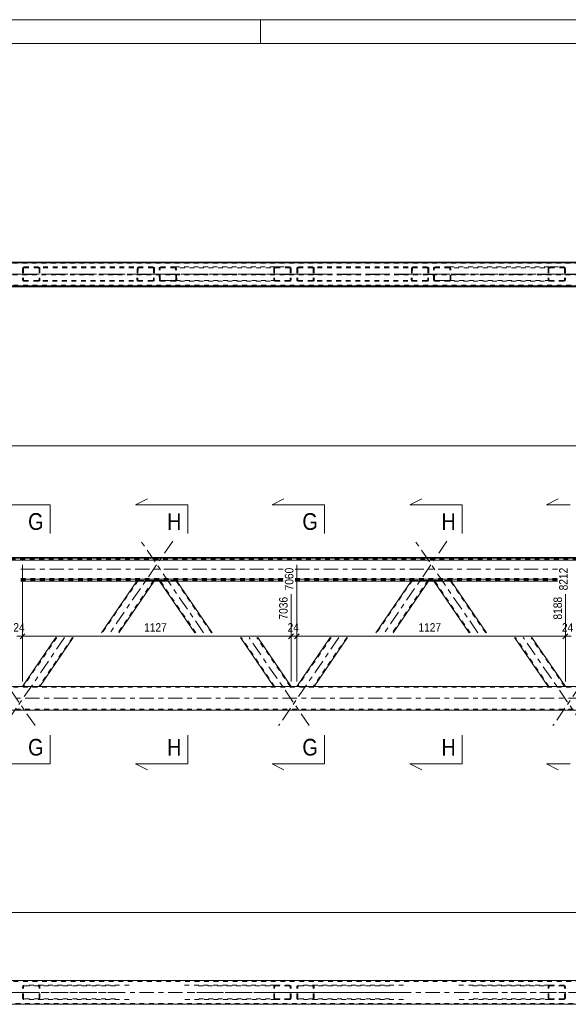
# Model space of a CAD drawing. Header units: millimetres. Extents: x 0 to 914, y 0 to 420.
# Tile 8 of 11: x 443 to 559, y 213 to 420. Entities that reach past the tile are written whole.
import ezdxf

# ---------------------------------------------------------------- set-up
doc = ezdxf.new("R2010")
doc.units = ezdxf.units.MM
for name, pattern in [('XKITLINE00', [0]), ('XKITLINE01', [4, 1, -1, 1, -1]), ('XKITLINE03', [6, 3, -1, 1, -1])]:
    doc.linetypes.add(name, pattern=pattern)
for name, color, linetype, lineweight in [('Arkusz rysunku', 3, 'Continuous', 0), ('Element', 2, 'Continuous', 0), ('Przekrój', 7, 'Continuous', 0), ('Wymiar', 4, 'Continuous', 0)]:
    doc.layers.add(name, color=color, linetype=linetype, lineweight=lineweight)
doc.styles.add('ARIAL', font='ARIAL.TTF')

msp = doc.modelspace()

# ---------------------------------------------------------------- linework, layer by layer
at = {"layer": 'Arkusz rysunku', "linetype": 'XKITLINE00', "lineweight": 0}
for p, q in [((914, 420), (0, 420)), ((494, 415), (494, 420)), ((909, 415), (5, 415))]:
    msp.add_line(p, q, dxfattribs=at)
at = {"layer": 'Element', "linetype": 'XKITLINE01', "lineweight": 0}
for p, q in [((176.02, 369.09), (623.17, 369.09)), ((176.02, 368.89), (623.17, 368.89)), ((444.07, 367.79), (444.09, 367.91)), ((444.09, 367.91), (444.17, 368.01)), ((444.17, 368.01), (444.29, 368.07)), ((444.29, 368.07), (444.43, 368.09)), ((444.36, 367.93), (444.3, 367.9)), ((444.43, 367.94), (444.36, 367.93)), ((471.4, 368.09), (444.43, 368.09)), ((471.4, 367.94), (444.43, 367.94)), ((447.34, 368.09), (447.48, 368.07)), ((447.41, 367.93), (447.34, 367.94)), ((447.47, 367.9), (447.41, 367.93)), ((447.48, 368.07), (447.59, 368.01)), ((447.59, 368.01), (447.67, 367.91)), ((447.67, 367.91), (447.7, 367.79)), ((468.16, 367.91), (468.13, 367.79)), ((468.24, 368.01), (468.16, 367.91)), ((468.36, 368.07), (468.24, 368.01)), ((468.5, 368.09), (468.36, 368.07)), ((468.36, 367.9), (468.42, 367.93)), ((468.42, 367.93), (468.49, 367.94)), ((471.54, 368.07), (471.4, 368.09)), ((471.4, 367.94), (471.47, 367.93)), ((471.47, 367.93), (471.53, 367.9)), ((471.66, 368.01), (471.54, 368.07)), ((471.74, 367.91), (471.66, 368.01)), ((471.76, 367.79), (471.74, 367.91)), ((472.75, 367.91), (472.73, 367.79)), ((472.83, 368.01), (472.75, 367.91)), ((472.95, 368.07), (472.83, 368.01)), ((473.08, 368.09), (472.95, 368.07)), ((472.96, 367.9), (473.02, 367.93)), ((473.02, 367.93), (473.09, 367.94)), ((473.08, 368.09), (475.99, 368.09)), ((473.09, 367.94), (497.15, 367.94)), ((473.09, 367.94), (476, 367.94)), ((475.99, 368.09), (500.06, 368.09)), ((476.13, 368.07), (475.99, 368.09)), ((476, 367.94), (476.07, 367.93)), ((476.07, 367.93), (476.12, 367.9)), ((476.25, 368.01), (476.13, 368.07)), ((476.33, 367.91), (476.25, 368.01)), ((476.36, 367.79), (476.33, 367.91)), ((496.79, 367.79), (496.82, 367.91)), ((496.82, 367.91), (496.89, 368.01)), ((496.89, 368.01), (497.01, 368.07)), ((497.01, 368.07), (497.15, 368.09)), ((497.08, 367.93), (497.02, 367.9)), ((497.15, 367.94), (497.08, 367.93)), ((497.15, 368.09), (500.06, 368.09)), ((497.15, 367.94), (500.06, 367.94)), ((500.06, 368.09), (500.2, 368.07)), ((500.13, 367.93), (500.06, 367.94)), ((500.19, 367.9), (500.13, 367.93)), ((500.2, 368.07), (500.32, 368.01)), ((500.32, 368.01), (500.4, 367.91)), ((500.4, 367.91), (500.42, 367.79)), ((501.63, 367.79), (501.66, 367.91)), ((501.66, 367.91), (501.74, 368.01)), ((501.74, 368.01), (501.86, 368.07)), ((501.86, 368.07), (501.99, 368.09)), ((501.92, 367.93), (501.87, 367.9)), ((501.99, 367.94), (501.92, 367.93)), ((528.97, 368.09), (501.99, 368.09)), ((528.97, 367.94), (501.99, 367.94)), ((504.9, 368.09), (505.04, 368.07)), ((504.97, 367.93), (504.9, 367.94)), ((505.03, 367.9), (504.97, 367.93)), ((505.04, 368.07), (505.16, 368.01)), ((505.16, 368.01), (505.24, 367.91)), ((505.24, 367.91), (505.27, 367.79)), ((525.72, 367.91), (525.69, 367.79)), ((525.8, 368.01), (525.72, 367.91)), ((525.92, 368.07), (525.8, 368.01)), ((526.06, 368.09), (525.92, 368.07)), ((525.93, 367.9), (525.99, 367.93)), ((525.99, 367.93), (526.06, 367.94)), ((529.11, 368.07), (528.97, 368.09)), ((528.97, 367.94), (529.04, 367.93)), ((529.04, 367.93), (529.09, 367.9)), ((529.23, 368.01), (529.11, 368.07)), ((529.3, 367.91), (529.23, 368.01)), ((529.33, 367.79), (529.3, 367.91)), ((530.32, 367.91), (530.29, 367.79)), ((530.39, 368.01), (530.32, 367.91)), ((530.51, 368.07), (530.39, 368.01)), ((530.65, 368.09), (530.51, 368.07)), ((530.53, 367.9), (530.58, 367.93)), ((530.58, 367.93), (530.65, 367.94)), ((530.65, 368.09), (533.56, 368.09)), ((530.65, 367.94), (554.72, 367.94)), ((530.65, 367.94), (533.56, 367.94)), ((533.56, 368.09), (557.63, 368.09)), ((533.7, 368.07), (533.56, 368.09)), ((533.56, 367.94), (533.63, 367.93)), ((533.63, 367.93), (533.69, 367.9)), ((533.82, 368.01), (533.7, 368.07)), ((533.9, 367.91), (533.82, 368.01)), ((533.93, 367.79), (533.9, 367.91)), ((554.35, 367.79), (554.38, 367.91)), ((554.38, 367.91), (554.46, 368.01)), ((554.46, 368.01), (554.58, 368.07)), ((554.58, 368.07), (554.72, 368.09)), ((554.65, 367.93), (554.59, 367.9)), ((554.72, 367.94), (554.65, 367.93)), ((554.72, 368.09), (557.63, 368.09)), ((554.72, 367.94), (557.63, 367.94)), ((557.63, 368.09), (557.76, 368.07)), ((557.7, 367.93), (557.63, 367.94)), ((557.75, 367.9), (557.7, 367.93)), ((557.76, 368.07), (557.88, 368.01)), ((557.88, 368.01), (557.96, 367.91)), ((557.96, 367.91), (557.99, 367.79)), ((234.04, 366.6), (664.28, 366.6)), ((234.04, 366.44), (664.28, 366.44)), ((444.07, 367.79), (444.07, 365.39)), ((444.26, 367.85), (444.25, 367.79)), ((444.25, 367.79), (444.25, 365.39)), ((444.3, 367.9), (444.26, 367.85)), ((447.5, 367.85), (447.47, 367.9)), ((447.52, 367.79), (447.5, 367.85)), ((447.52, 367.79), (447.52, 365.39)), ((447.7, 367.79), (447.7, 365.39)), ((468.13, 367.79), (468.07, 365.39)), ((468.31, 367.79), (468.26, 365.39)), ((468.31, 367.79), (468.32, 367.85)), ((468.32, 367.85), (468.36, 367.9)), ((471.53, 367.9), (471.57, 367.85)), ((471.58, 367.79), (471.53, 365.39)), ((471.57, 367.85), (471.58, 367.79)), ((471.76, 367.79), (471.71, 365.39)), ((472.78, 365.39), (472.73, 367.79)), ((472.91, 367.79), (472.92, 367.85)), ((472.96, 365.39), (472.91, 367.79)), ((472.92, 367.85), (472.96, 367.9)), ((476.12, 367.9), (476.17, 367.85)), ((476.17, 367.85), (476.18, 367.79)), ((476.23, 365.39), (476.18, 367.79)), ((476.41, 365.39), (476.36, 367.79)), ((496.79, 367.79), (496.79, 365.39)), ((496.98, 367.85), (496.97, 367.79)), ((496.97, 367.79), (496.97, 365.39)), ((497.02, 367.9), (496.98, 367.85)), ((500.23, 367.85), (500.19, 367.9)), ((500.24, 367.79), (500.23, 367.85)), ((500.24, 367.79), (500.24, 365.39)), ((500.42, 367.79), (500.42, 365.39)), ((501.63, 367.79), (501.63, 365.39)), ((501.83, 367.85), (501.81, 367.79)), ((501.81, 367.79), (501.81, 365.39)), ((501.87, 367.9), (501.83, 367.85)), ((505.07, 367.85), (505.03, 367.9)), ((505.08, 367.79), (505.07, 367.85)), ((505.08, 367.79), (505.08, 365.39)), ((505.27, 367.79), (505.27, 365.39)), ((525.69, 367.79), (525.64, 365.39)), ((525.87, 367.79), (525.82, 365.39)), ((525.87, 367.79), (525.89, 367.85)), ((525.89, 367.85), (525.93, 367.9)), ((529.09, 367.9), (529.13, 367.85)), ((529.15, 367.79), (529.09, 365.39)), ((529.13, 367.85), (529.15, 367.79)), ((529.33, 367.79), (529.28, 365.39)), ((530.34, 365.39), (530.29, 367.79)), ((530.47, 367.79), (530.49, 367.85)), ((530.53, 365.39), (530.47, 367.79)), ((530.49, 367.85), (530.53, 367.9)), ((533.69, 367.9), (533.73, 367.85)), ((533.73, 367.85), (533.75, 367.79)), ((533.8, 365.39), (533.75, 367.79)), ((533.98, 365.39), (533.93, 367.79)), ((554.35, 367.79), (554.35, 365.39)), ((554.55, 367.85), (554.54, 367.79)), ((554.54, 367.79), (554.54, 365.39)), ((554.59, 367.9), (554.55, 367.85)), ((557.79, 367.85), (557.75, 367.9)), ((557.81, 367.79), (557.79, 367.85)), ((557.81, 367.79), (557.81, 365.39)), ((557.99, 367.79), (557.99, 365.39)), ((115.58, 364.1), (664.28, 364.1)), ((115.58, 364.08), (664.28, 364.08)), ((115.58, 363.96), (664.28, 363.96)), ((623.17, 364.29), (148.62, 364.29)), ((623.17, 364.09), (148.62, 364.09)), ((444.09, 365.28), (444.07, 365.39)), ((444.17, 365.18), (444.09, 365.28)), ((444.29, 365.12), (444.17, 365.18)), ((444.25, 365.39), (444.26, 365.34)), ((444.26, 365.34), (444.3, 365.29)), ((444.43, 365.09), (444.29, 365.12)), ((444.3, 365.29), (444.36, 365.26)), ((444.36, 365.26), (444.43, 365.24)), ((471.34, 365.24), (444.43, 365.24)), ((471.34, 365.09), (444.43, 365.09)), ((447.34, 365.24), (447.41, 365.26)), ((447.48, 365.12), (447.34, 365.09)), ((447.41, 365.26), (447.47, 365.29)), ((447.47, 365.29), (447.5, 365.34)), ((447.59, 365.18), (447.48, 365.12)), ((447.5, 365.34), (447.52, 365.39)), ((447.67, 365.28), (447.59, 365.18)), ((447.7, 365.39), (447.67, 365.28)), ((468.07, 365.39), (468.1, 365.28)), ((468.1, 365.28), (468.18, 365.18)), ((468.18, 365.18), (468.29, 365.12)), ((468.27, 365.34), (468.26, 365.39)), ((468.31, 365.29), (468.27, 365.34)), ((468.29, 365.12), (468.43, 365.09)), ((468.37, 365.26), (468.31, 365.29)), ((468.43, 365.24), (468.37, 365.26)), ((471.41, 365.26), (471.34, 365.24)), ((471.34, 365.09), (471.48, 365.12)), ((471.47, 365.29), (471.41, 365.26)), ((471.51, 365.34), (471.47, 365.29)), ((471.48, 365.12), (471.6, 365.18)), ((471.53, 365.39), (471.51, 365.34)), ((471.6, 365.18), (471.68, 365.28)), ((471.68, 365.28), (471.71, 365.39)), ((472.78, 365.39), (472.81, 365.28)), ((472.81, 365.28), (472.89, 365.18)), ((472.89, 365.18), (473.01, 365.12)), ((472.98, 365.34), (472.96, 365.39)), ((473.02, 365.29), (472.98, 365.34)), ((473.01, 365.12), (473.15, 365.09)), ((473.08, 365.26), (473.02, 365.29)), ((473.15, 365.24), (473.08, 365.26)), ((497.15, 365.24), (473.15, 365.24)), ((473.15, 365.24), (476.05, 365.24)), ((476.06, 365.09), (473.15, 365.09)), ((476.12, 365.26), (476.05, 365.24)), ((476.06, 365.09), (476.2, 365.12)), ((500.06, 365.09), (476.06, 365.09)), ((476.18, 365.29), (476.12, 365.26)), ((476.22, 365.34), (476.18, 365.29)), ((476.2, 365.12), (476.31, 365.18)), ((476.23, 365.39), (476.22, 365.34)), ((476.31, 365.18), (476.39, 365.28)), ((476.39, 365.28), (476.41, 365.39)), ((496.82, 365.28), (496.79, 365.39)), ((496.89, 365.18), (496.82, 365.28)), ((497.01, 365.12), (496.89, 365.18)), ((496.97, 365.39), (496.98, 365.34)), ((496.98, 365.34), (497.02, 365.29)), ((497.15, 365.09), (497.01, 365.12)), ((497.02, 365.29), (497.08, 365.26)), ((497.08, 365.26), (497.15, 365.24)), ((500.06, 365.24), (497.15, 365.24)), ((497.15, 365.09), (500.06, 365.09)), ((500.06, 365.24), (500.13, 365.26)), ((500.2, 365.12), (500.06, 365.09)), ((500.13, 365.26), (500.19, 365.29)), ((500.19, 365.29), (500.23, 365.34)), ((500.32, 365.18), (500.2, 365.12)), ((500.23, 365.34), (500.24, 365.39)), ((500.4, 365.28), (500.32, 365.18)), ((500.42, 365.39), (500.4, 365.28)), ((501.66, 365.28), (501.63, 365.39)), ((501.74, 365.18), (501.66, 365.28)), ((501.86, 365.12), (501.74, 365.18)), ((501.81, 365.39), (501.83, 365.34)), ((501.83, 365.34), (501.87, 365.29)), ((501.99, 365.09), (501.86, 365.12)), ((501.87, 365.29), (501.92, 365.26)), ((501.92, 365.26), (501.99, 365.24)), ((528.91, 365.24), (501.99, 365.24)), ((528.91, 365.09), (501.99, 365.09)), ((504.9, 365.24), (504.97, 365.26)), ((505.04, 365.12), (504.9, 365.09)), ((504.97, 365.26), (505.03, 365.29)), ((505.03, 365.29), (505.07, 365.34)), ((505.16, 365.18), (505.04, 365.12)), ((505.07, 365.34), (505.08, 365.39)), ((505.24, 365.28), (505.16, 365.18)), ((505.27, 365.39), (505.24, 365.28)), ((525.64, 365.39), (525.67, 365.28)), ((525.67, 365.28), (525.74, 365.18)), ((525.74, 365.18), (525.86, 365.12)), ((525.83, 365.34), (525.82, 365.39)), ((525.87, 365.29), (525.83, 365.34)), ((525.86, 365.12), (526, 365.09)), ((525.93, 365.26), (525.87, 365.29)), ((526, 365.24), (525.93, 365.26)), ((528.98, 365.26), (528.91, 365.24)), ((528.91, 365.09), (529.05, 365.12)), ((529.04, 365.29), (528.98, 365.26)), ((529.08, 365.34), (529.04, 365.29)), ((529.05, 365.12), (529.16, 365.18)), ((529.09, 365.39), (529.08, 365.34)), ((529.16, 365.18), (529.25, 365.28)), ((529.25, 365.28), (529.28, 365.39)), ((530.34, 365.39), (530.37, 365.28)), ((530.37, 365.28), (530.46, 365.18)), ((530.46, 365.18), (530.57, 365.12)), ((530.54, 365.34), (530.53, 365.39)), ((530.58, 365.29), (530.54, 365.34)), ((530.57, 365.12), (530.71, 365.09)), ((530.64, 365.26), (530.58, 365.29)), ((530.71, 365.24), (530.64, 365.26)), ((554.72, 365.24), (530.71, 365.24)), ((530.71, 365.24), (533.62, 365.24)), ((533.62, 365.09), (530.71, 365.09)), ((533.69, 365.26), (533.62, 365.24)), ((533.62, 365.09), (533.76, 365.12)), ((557.63, 365.09), (533.62, 365.09)), ((533.75, 365.29), (533.69, 365.26)), ((533.79, 365.34), (533.75, 365.29)), ((533.76, 365.12), (533.88, 365.18)), ((533.8, 365.39), (533.79, 365.34)), ((533.88, 365.18), (533.95, 365.28)), ((533.95, 365.28), (533.98, 365.39)), ((554.38, 365.28), (554.35, 365.39)), ((554.46, 365.18), (554.38, 365.28)), ((554.58, 365.12), (554.46, 365.18)), ((554.54, 365.39), (554.55, 365.34)), ((554.55, 365.34), (554.59, 365.29)), ((554.72, 365.09), (554.58, 365.12)), ((554.59, 365.29), (554.65, 365.26)), ((554.65, 365.26), (554.72, 365.24)), ((557.63, 365.24), (554.72, 365.24)), ((554.72, 365.09), (557.63, 365.09)), ((557.63, 365.24), (557.7, 365.26)), ((557.76, 365.12), (557.63, 365.09)), ((557.7, 365.26), (557.75, 365.29)), ((557.75, 365.29), (557.79, 365.34)), ((557.88, 365.18), (557.76, 365.12)), ((557.79, 365.34), (557.81, 365.39)), ((557.96, 365.28), (557.88, 365.18)), ((557.99, 365.39), (557.96, 365.28)), ((115.58, 306.73), (664.28, 306.73)), ((115.58, 306.62), (664.28, 306.62)), ((443.71, 302.73), (498.75, 302.73)), ((443.71, 302.67), (498.75, 302.67)), ((443.71, 302.33), (498.75, 302.33)), ((468.31, 302.29), (460.8, 291.31)), ((471.58, 302.29), (464.07, 291.31)), ((468.07, 302.21), (468.05, 302.17)), ((468.07, 302.21), (468.13, 302.29)), ((468.07, 302.21), (468.1, 302.21)), ((468.1, 302.21), (468.18, 302.2)), ((468.16, 302.29), (468.13, 302.29)), ((468.24, 302.29), (468.16, 302.29)), ((468.18, 302.2), (468.29, 302.2)), ((468.36, 302.3), (468.24, 302.29)), ((468.27, 302.21), (468.26, 302.21)), ((468.31, 302.21), (468.27, 302.21)), ((468.29, 302.2), (468.43, 302.2)), ((468.31, 302.29), (468.32, 302.29)), ((468.37, 302.21), (468.31, 302.21)), ((468.32, 302.29), (468.36, 302.29)), ((468.5, 302.3), (468.36, 302.3)), ((468.36, 302.29), (468.42, 302.29)), ((468.43, 302.21), (468.37, 302.21)), ((468.42, 302.29), (468.49, 302.29)), ((468.43, 302.21), (471.34, 302.21)), ((468.43, 302.2), (471.34, 302.2)), ((468.49, 302.29), (471.4, 302.29)), ((468.5, 302.3), (471.4, 302.3)), ((471.41, 302.21), (471.34, 302.21)), ((471.34, 302.2), (471.48, 302.2)), ((471.54, 302.3), (471.4, 302.3)), ((471.4, 302.29), (471.47, 302.29)), ((471.47, 302.21), (471.41, 302.21)), ((471.47, 302.29), (471.53, 302.29)), ((471.51, 302.21), (471.47, 302.21)), ((471.48, 302.2), (471.6, 302.2)), ((471.53, 302.21), (471.51, 302.21)), ((471.53, 302.29), (471.57, 302.29)), ((471.66, 302.29), (471.54, 302.3)), ((471.57, 302.29), (471.58, 302.29)), ((471.6, 302.2), (471.68, 302.21)), ((471.74, 302.29), (471.66, 302.29)), ((471.71, 302.21), (471.68, 302.17)), ((471.68, 302.21), (471.71, 302.21)), ((471.71, 302.21), (471.76, 302.29)), ((471.76, 302.29), (471.74, 302.29)), ((472.78, 302.21), (472.73, 302.29)), ((472.75, 302.29), (472.73, 302.29)), ((472.83, 302.29), (472.75, 302.29)), ((472.81, 302.17), (472.78, 302.21)), ((472.78, 302.21), (472.81, 302.21)), ((472.81, 302.21), (472.89, 302.2)), ((472.95, 302.3), (472.83, 302.29)), ((472.89, 302.2), (473.01, 302.2)), ((480.42, 291.31), (472.91, 302.29)), ((472.91, 302.29), (472.96, 302.21)), ((472.91, 302.29), (472.92, 302.29)), ((472.92, 302.29), (472.96, 302.29)), ((473.08, 302.3), (472.95, 302.3)), ((472.96, 302.29), (473.02, 302.29)), ((472.98, 302.21), (472.96, 302.21)), ((473.02, 302.21), (472.98, 302.21)), ((473.01, 302.2), (473.15, 302.2)), ((473.02, 302.29), (473.09, 302.29)), ((473.08, 302.21), (473.02, 302.21)), ((473.08, 302.3), (475.99, 302.3)), ((473.15, 302.21), (473.08, 302.21)), ((473.09, 302.29), (476, 302.29)), ((473.15, 302.21), (476.05, 302.21)), ((473.15, 302.2), (476.06, 302.2)), ((476.13, 302.3), (475.99, 302.3)), ((476, 302.29), (476.07, 302.29)), ((476.12, 302.21), (476.05, 302.21)), ((476.06, 302.2), (476.2, 302.2)), ((476.07, 302.29), (476.12, 302.29)), ((476.12, 302.29), (476.17, 302.29)), ((476.18, 302.21), (476.12, 302.21)), ((476.25, 302.29), (476.13, 302.3)), ((476.17, 302.29), (476.18, 302.29)), ((483.69, 291.31), (476.18, 302.29)), ((476.18, 302.29), (476.23, 302.21)), ((476.22, 302.21), (476.18, 302.21)), ((476.2, 302.2), (476.31, 302.2)), ((476.23, 302.21), (476.22, 302.21)), ((476.33, 302.29), (476.25, 302.29)), ((476.31, 302.2), (476.39, 302.21)), ((476.36, 302.29), (476.33, 302.29)), ((476.41, 302.21), (476.36, 302.29)), ((476.39, 302.21), (476.41, 302.21)), ((476.44, 302.17), (476.41, 302.21)), ((501.27, 302.73), (556.32, 302.73)), ((501.27, 302.67), (556.32, 302.67)), ((501.27, 302.33), (556.32, 302.33)), ((525.87, 302.29), (518.36, 291.31)), ((529.15, 302.29), (521.64, 291.31)), ((525.64, 302.21), (525.61, 302.17)), ((525.64, 302.21), (525.69, 302.29)), ((525.64, 302.21), (525.67, 302.21)), ((525.67, 302.21), (525.74, 302.2)), ((525.72, 302.29), (525.69, 302.29)), ((525.8, 302.29), (525.72, 302.29)), ((525.74, 302.2), (525.86, 302.2)), ((525.92, 302.3), (525.8, 302.29)), ((525.83, 302.21), (525.82, 302.21)), ((525.87, 302.21), (525.83, 302.21)), ((525.86, 302.2), (526, 302.2)), ((525.87, 302.29), (525.89, 302.29)), ((525.93, 302.21), (525.87, 302.21)), ((525.89, 302.29), (525.93, 302.29)), ((526.06, 302.3), (525.92, 302.3)), ((525.93, 302.29), (525.99, 302.29)), ((526, 302.21), (525.93, 302.21)), ((525.99, 302.29), (526.06, 302.29)), ((526, 302.21), (528.91, 302.21)), ((526, 302.2), (528.91, 302.2)), ((526.06, 302.3), (528.97, 302.3)), ((526.06, 302.29), (528.97, 302.29)), ((528.98, 302.21), (528.91, 302.21)), ((528.91, 302.2), (529.05, 302.2)), ((529.11, 302.3), (528.97, 302.3)), ((528.97, 302.29), (529.04, 302.29)), ((529.04, 302.21), (528.98, 302.21)), ((529.04, 302.29), (529.09, 302.29)), ((529.08, 302.21), (529.04, 302.21)), ((529.05, 302.2), (529.16, 302.2)), ((529.09, 302.21), (529.08, 302.21)), ((529.09, 302.29), (529.13, 302.29)), ((529.23, 302.29), (529.11, 302.3)), ((529.13, 302.29), (529.15, 302.29)), ((529.16, 302.2), (529.25, 302.21)), ((529.3, 302.29), (529.23, 302.29)), ((529.28, 302.21), (529.25, 302.17)), ((529.25, 302.21), (529.28, 302.21)), ((529.28, 302.21), (529.33, 302.29)), ((529.33, 302.29), (529.3, 302.29)), ((530.34, 302.21), (530.29, 302.29)), ((530.32, 302.29), (530.29, 302.29)), ((530.39, 302.29), (530.32, 302.29)), ((530.37, 302.17), (530.34, 302.21)), ((530.34, 302.21), (530.37, 302.21)), ((530.37, 302.21), (530.46, 302.2)), ((530.51, 302.3), (530.39, 302.29)), ((530.46, 302.2), (530.57, 302.2)), ((537.98, 291.31), (530.47, 302.29)), ((530.47, 302.29), (530.53, 302.21)), ((530.47, 302.29), (530.49, 302.29)), ((530.49, 302.29), (530.53, 302.29)), ((530.65, 302.3), (530.51, 302.3)), ((530.53, 302.29), (530.58, 302.29)), ((530.54, 302.21), (530.53, 302.21)), ((530.58, 302.21), (530.54, 302.21)), ((530.57, 302.2), (530.71, 302.2)), ((530.58, 302.29), (530.65, 302.29)), ((530.64, 302.21), (530.58, 302.21)), ((530.71, 302.21), (530.64, 302.21)), ((530.65, 302.3), (533.56, 302.3)), ((530.65, 302.29), (533.56, 302.29)), ((530.71, 302.21), (533.62, 302.21)), ((530.71, 302.2), (533.62, 302.2)), ((533.7, 302.3), (533.56, 302.3)), ((533.56, 302.29), (533.63, 302.29)), ((533.69, 302.21), (533.62, 302.21)), ((533.62, 302.2), (533.76, 302.2)), ((533.63, 302.29), (533.69, 302.29)), ((533.69, 302.29), (533.73, 302.29)), ((533.75, 302.21), (533.69, 302.21)), ((533.82, 302.29), (533.7, 302.3)), ((533.73, 302.29), (533.75, 302.29)), ((541.26, 291.31), (533.75, 302.29)), ((533.75, 302.29), (533.8, 302.21)), ((533.79, 302.21), (533.75, 302.21)), ((533.76, 302.2), (533.88, 302.2)), ((533.8, 302.21), (533.79, 302.21)), ((533.9, 302.29), (533.82, 302.29)), ((533.88, 302.2), (533.95, 302.21)), ((533.93, 302.29), (533.9, 302.29)), ((533.98, 302.21), (533.93, 302.29)), ((533.95, 302.21), (533.98, 302.21)), ((534.01, 302.17), (533.98, 302.21)), ((451.26, 290.31), (444.25, 280.06)), ((454.53, 290.31), (447.52, 280.06)), ((496.97, 280.06), (489.96, 290.31)), ((500.24, 280.06), (493.23, 290.31)), ((508.83, 290.31), (501.81, 280.06)), ((512.1, 290.31), (505.08, 280.06)), ((554.54, 280.06), (547.52, 290.31)), ((557.81, 280.06), (550.79, 290.31)), ((623.17, 279.86), (148.62, 279.86)), ((447.7, 280.06), (444.07, 280.06)), ((500.42, 280.06), (496.79, 280.06)), ((505.27, 280.06), (501.63, 280.06)), ((557.99, 280.06), (554.35, 280.06)), ((148.62, 275.26), (623.17, 275.26)), ((623.17, 218.11), (148.62, 218.11)), ((444.09, 217.13), (444.07, 217.01)), ((444.17, 217.22), (444.09, 217.13)), ((444.29, 217.29), (444.17, 217.22)), ((444.25, 217.01), (444.26, 217.07)), ((444.26, 217.07), (444.3, 217.12)), ((444.43, 217.31), (444.29, 217.29)), ((444.3, 217.12), (444.36, 217.15)), ((444.36, 217.15), (444.43, 217.16)), ((466.43, 217.31), (444.43, 217.31)), ((463.53, 217.16), (444.43, 217.16)), ((447.48, 217.29), (447.34, 217.31)), ((447.34, 217.16), (447.41, 217.15)), ((447.41, 217.15), (447.47, 217.12)), ((447.47, 217.12), (447.5, 217.07)), ((447.59, 217.22), (447.48, 217.29)), ((447.5, 217.07), (447.52, 217.01)), ((447.67, 217.13), (447.59, 217.22)), ((447.7, 217.01), (447.67, 217.13)), ((478.05, 217.31), (497.15, 217.31)), ((480.96, 217.16), (500.06, 217.16)), ((496.82, 217.13), (496.79, 217.01)), ((496.89, 217.22), (496.82, 217.13)), ((497.01, 217.29), (496.89, 217.22)), ((496.97, 217.01), (496.98, 217.07)), ((496.98, 217.07), (497.02, 217.12)), ((497.15, 217.31), (497.01, 217.29)), ((497.02, 217.12), (497.08, 217.15)), ((497.08, 217.15), (497.15, 217.16)), ((497.15, 217.31), (500.06, 217.31)), ((500.06, 217.16), (497.15, 217.16)), ((500.2, 217.29), (500.06, 217.31)), ((500.06, 217.16), (500.13, 217.15)), ((500.13, 217.15), (500.19, 217.12)), ((500.19, 217.12), (500.23, 217.07)), ((500.32, 217.22), (500.2, 217.29)), ((500.23, 217.07), (500.24, 217.01)), ((500.4, 217.13), (500.32, 217.22)), ((500.42, 217.01), (500.4, 217.13)), ((501.66, 217.13), (501.63, 217.01)), ((501.74, 217.22), (501.66, 217.13)), ((501.86, 217.29), (501.74, 217.22)), ((501.81, 217.01), (501.83, 217.07)), ((501.83, 217.07), (501.87, 217.12)), ((501.99, 217.31), (501.86, 217.29)), ((501.87, 217.12), (501.92, 217.15)), ((501.92, 217.15), (501.99, 217.16)), ((524, 217.31), (501.99, 217.31)), ((521.09, 217.16), (501.99, 217.16)), ((505.04, 217.29), (504.9, 217.31)), ((504.9, 217.16), (504.97, 217.15)), ((504.97, 217.15), (505.03, 217.12)), ((505.03, 217.12), (505.07, 217.07)), ((505.16, 217.22), (505.04, 217.29)), ((505.07, 217.07), (505.08, 217.01)), ((505.24, 217.13), (505.16, 217.22)), ((505.27, 217.01), (505.24, 217.13)), ((535.62, 217.31), (554.72, 217.31)), ((538.53, 217.16), (557.63, 217.16)), ((554.38, 217.13), (554.35, 217.01)), ((554.46, 217.22), (554.38, 217.13)), ((554.58, 217.29), (554.46, 217.22)), ((554.54, 217.01), (554.55, 217.07)), ((554.55, 217.07), (554.59, 217.12)), ((554.72, 217.31), (554.58, 217.29)), ((554.59, 217.12), (554.65, 217.15)), ((554.65, 217.15), (554.72, 217.16)), ((554.72, 217.31), (557.63, 217.31)), ((557.63, 217.16), (554.72, 217.16)), ((557.76, 217.29), (557.63, 217.31)), ((557.63, 217.16), (557.7, 217.15)), ((557.7, 217.15), (557.75, 217.12)), ((557.75, 217.12), (557.79, 217.07)), ((557.88, 217.22), (557.76, 217.29)), ((557.79, 217.07), (557.81, 217.01)), ((557.96, 217.13), (557.88, 217.22)), ((557.99, 217.01), (557.96, 217.13)), ((444.07, 214.61), (444.07, 217.01)), ((444.25, 214.61), (444.25, 217.01)), ((447.52, 214.61), (447.52, 217.01)), ((447.7, 214.61), (447.7, 217.01)), ((496.79, 214.61), (496.79, 217.01)), ((496.97, 214.61), (496.97, 217.01)), ((500.24, 214.61), (500.24, 217.01)), ((500.42, 214.61), (500.42, 217.01)), ((501.63, 214.61), (501.63, 217.01)), ((501.81, 214.61), (501.81, 217.01)), ((505.08, 214.61), (505.08, 217.01)), ((505.27, 214.61), (505.27, 217.01)), ((554.35, 214.61), (554.35, 217.01)), ((554.54, 214.61), (554.54, 217.01)), ((557.81, 214.61), (557.81, 217.01)), ((557.99, 214.61), (557.99, 217.01)), ((148.62, 213.51), (623.17, 213.51)), ((444.07, 214.61), (444.09, 214.5)), ((444.09, 214.5), (444.17, 214.4)), ((444.17, 214.4), (444.29, 214.33)), ((444.26, 214.55), (444.25, 214.61)), ((444.3, 214.51), (444.26, 214.55)), ((444.29, 214.33), (444.43, 214.31)), ((444.36, 214.47), (444.3, 214.51)), ((444.43, 214.46), (444.36, 214.47)), ((463.53, 214.46), (444.43, 214.46)), ((466.43, 214.31), (444.43, 214.31)), ((447.41, 214.47), (447.34, 214.46)), ((447.34, 214.31), (447.48, 214.33)), ((447.47, 214.51), (447.41, 214.47)), ((447.5, 214.55), (447.47, 214.51)), ((447.48, 214.33), (447.59, 214.4)), ((447.52, 214.61), (447.5, 214.55)), ((447.59, 214.4), (447.67, 214.5)), ((447.67, 214.5), (447.7, 214.61)), ((497.15, 214.31), (478.05, 214.31)), ((500.06, 214.46), (480.96, 214.46)), ((496.79, 214.61), (496.82, 214.5)), ((496.82, 214.5), (496.89, 214.4)), ((496.89, 214.4), (497.01, 214.33)), ((496.98, 214.55), (496.97, 214.61)), ((497.02, 214.51), (496.98, 214.55)), ((497.01, 214.33), (497.15, 214.31)), ((497.08, 214.47), (497.02, 214.51)), ((497.15, 214.46), (497.08, 214.47)), ((497.15, 214.46), (500.06, 214.46)), ((500.06, 214.31), (497.15, 214.31)), ((500.13, 214.47), (500.06, 214.46)), ((500.06, 214.31), (500.2, 214.33)), ((500.19, 214.51), (500.13, 214.47)), ((500.23, 214.55), (500.19, 214.51)), ((500.2, 214.33), (500.32, 214.4)), ((500.24, 214.61), (500.23, 214.55)), ((500.32, 214.4), (500.4, 214.5)), ((500.4, 214.5), (500.42, 214.61)), ((501.63, 214.61), (501.66, 214.5)), ((501.66, 214.5), (501.74, 214.4)), ((501.74, 214.4), (501.86, 214.33)), ((501.83, 214.55), (501.81, 214.61)), ((501.87, 214.51), (501.83, 214.55)), ((501.86, 214.33), (501.99, 214.31)), ((501.92, 214.47), (501.87, 214.51)), ((501.99, 214.46), (501.92, 214.47)), ((521.09, 214.46), (501.99, 214.46)), ((524, 214.31), (501.99, 214.31)), ((504.97, 214.47), (504.9, 214.46)), ((504.9, 214.31), (505.04, 214.33)), ((505.03, 214.51), (504.97, 214.47)), ((505.07, 214.55), (505.03, 214.51)), ((505.04, 214.33), (505.16, 214.4)), ((505.08, 214.61), (505.07, 214.55)), ((505.16, 214.4), (505.24, 214.5)), ((505.24, 214.5), (505.27, 214.61)), ((554.72, 214.31), (535.62, 214.31)), ((557.63, 214.46), (538.53, 214.46)), ((554.35, 214.61), (554.38, 214.5)), ((554.38, 214.5), (554.46, 214.4)), ((554.46, 214.4), (554.58, 214.33)), ((554.55, 214.55), (554.54, 214.61)), ((554.59, 214.51), (554.55, 214.55)), ((554.58, 214.33), (554.72, 214.31)), ((554.65, 214.47), (554.59, 214.51)), ((554.72, 214.46), (554.65, 214.47)), ((554.72, 214.46), (557.63, 214.46)), ((557.63, 214.31), (554.72, 214.31)), ((557.7, 214.47), (557.63, 214.46)), ((557.63, 214.31), (557.76, 214.33)), ((557.75, 214.51), (557.7, 214.47)), ((557.79, 214.55), (557.75, 214.51)), ((557.76, 214.33), (557.88, 214.4)), ((557.81, 214.61), (557.79, 214.55)), ((557.88, 214.4), (557.96, 214.5)), ((557.96, 214.5), (557.99, 214.61))]:
    msp.add_line(p, q, dxfattribs=at)
at = {"layer": 'Element', "linetype": 'XKITLINE00', "lineweight": 0}
for p, q in [((664.28, 369.09), (176.02, 369.09)), ((176.02, 369.08), (664.28, 369.08)), ((176.02, 368.96), (664.28, 368.96)), ((176.02, 368.94), (664.28, 368.94)), ((115.58, 363.94), (664.28, 363.94)), ((115.58, 307.13), (664.28, 307.13)), ((115.58, 306.97), (664.28, 306.97)), ((664.28, 306.57), (115.58, 306.57)), ((443.71, 302.57), (498.75, 302.57)), ((498.75, 302.17), (443.71, 302.17)), ((468.05, 302.17), (460.62, 291.31)), ((471.68, 302.17), (464.25, 291.31)), ((480.24, 291.31), (472.81, 302.17)), ((483.87, 291.31), (476.44, 302.17)), ((501.27, 302.57), (556.32, 302.57)), ((556.32, 302.17), (501.27, 302.17)), ((525.61, 302.17), (518.18, 291.31)), ((529.25, 302.17), (521.82, 291.31)), ((537.8, 291.31), (530.37, 302.17)), ((541.44, 291.31), (534.01, 302.17)), ((451.08, 290.31), (444.07, 280.06)), ((454.71, 290.31), (447.7, 280.06)), ((496.79, 280.06), (489.77, 290.31)), ((500.42, 280.06), (493.41, 290.31)), ((508.65, 290.31), (501.63, 280.06)), ((512.28, 290.31), (505.27, 280.06)), ((554.35, 280.06), (547.34, 290.31)), ((557.99, 280.06), (550.97, 290.31)), ((615.55, 280.06), (237.44, 280.06)), ((148.62, 275.06), (623.17, 275.06)), ((623.17, 218.31), (148.62, 218.31)), ((148.62, 213.31), (623.17, 213.31))]:
    msp.add_line(p, q, dxfattribs=at)
at = {"layer": 'Element', "linetype": 'XKITLINE03', "lineweight": 0}
for p, q in [((234.04, 366.59), (633.17, 366.59)), ((234.04, 366.52), (674.28, 366.52)), ((446.69, 366.59), (411.36, 366.59)), ((475.57, 366.59), (440.24, 366.59)), ((504.25, 366.59), (468.92, 366.59)), ((533.13, 366.59), (497.8, 366.59)), ((561.82, 366.59), (526.49, 366.59)), ((590.7, 366.59), (555.37, 366.59)), ((475.57, 310.5), (462.43, 291.31)), ((482.05, 291.31), (468.92, 310.5)), ((533.13, 310.5), (520, 291.31)), ((539.62, 291.31), (526.49, 310.5)), ((443.71, 304.65), (498.75, 304.65)), ((501.27, 304.65), (556.32, 304.65)), ((446.69, 271.81), (434.02, 290.31)), ((452.9, 290.31), (440.24, 271.81)), ((504.25, 271.81), (491.59, 290.31)), ((510.46, 290.31), (497.8, 271.81)), ((561.82, 271.81), (549.16, 290.31)), ((568.03, 290.31), (555.37, 271.81)), ((138.62, 277.56), (633.17, 277.56)), ((138.62, 215.81), (633.17, 215.81)), ((446.69, 215.81), (421.94, 215.81)), ((464.98, 215.81), (440.24, 215.81)), ((504.25, 215.81), (479.51, 215.81)), ((522.55, 215.81), (497.8, 215.81)), ((561.82, 215.81), (537.07, 215.81)), ((580.11, 215.81), (555.37, 215.81))]:
    msp.add_line(p, q, dxfattribs=at)
at = {"layer": 'Przekrój', "linetype": 'XKITLINE00', "lineweight": 0}
for p, q in [((467.77, 318.16), (470.27, 319.41)), ((496.42, 318.16), (498.92, 319.41)), ((525.33, 318.16), (527.83, 319.41)), ((553.99, 318.16), (556.49, 319.41)), ((443.86, 318.16), (438.86, 318.16)), ((449.86, 318.16), (443.86, 318.16)), ((449.86, 318.16), (449.86, 312.16)), ((472.77, 318.16), (467.77, 318.16)), ((478.77, 318.16), (472.77, 318.16)), ((478.77, 318.16), (478.77, 312.16)), ((501.42, 318.16), (496.42, 318.16)), ((507.42, 318.16), (501.42, 318.16)), ((507.42, 318.16), (507.42, 312.16)), ((530.33, 318.16), (525.33, 318.16)), ((536.33, 318.16), (530.33, 318.16)), ((536.33, 318.16), (536.33, 312.16)), ((558.99, 318.16), (553.99, 318.16)), ((449.86, 263.78), (449.86, 269.78)), ((478.77, 263.78), (478.77, 269.78)), ((507.42, 263.78), (507.42, 269.78)), ((536.33, 263.78), (536.33, 269.78)), ((443.86, 263.78), (438.86, 263.78)), ((449.86, 263.78), (443.86, 263.78)), ((467.77, 263.78), (470.27, 262.53)), ((472.77, 263.78), (467.77, 263.78)), ((478.77, 263.78), (472.77, 263.78)), ((496.42, 263.78), (498.92, 262.53)), ((501.42, 263.78), (496.42, 263.78)), ((507.42, 263.78), (501.42, 263.78)), ((525.33, 263.78), (527.83, 262.53)), ((530.33, 263.78), (525.33, 263.78)), ((536.33, 263.78), (530.33, 263.78)), ((553.99, 263.78), (556.49, 262.53)), ((558.99, 263.78), (553.99, 263.78))]:
    msp.add_line(p, q, dxfattribs=at)
at = {"layer": 'Wymiar', "linetype": 'XKITLINE00', "lineweight": 0}
for p, q in [((663.28, 364.1), (174.76, 364.1)), ((148.62, 330.56), (623.17, 330.56)), ((444.07, 281.06), (444.07, 305.54)), ((444.07, 293.68), (444.07, 305.54)), ((501.63, 281.06), (501.63, 305.54)), ((501.63, 293.68), (501.63, 305.54)), ((500.42, 293.68), (500.42, 299.42)), ((500.42, 281.06), (500.42, 299.42)), ((557.99, 293.68), (557.99, 299.42)), ((557.99, 281.06), (557.99, 299.42)), ((442.86, 290.56), (444.07, 290.56)), ((444.57, 291.07), (443.56, 290.05)), ((444.57, 291.07), (443.56, 290.05)), ((444.07, 281.06), (444.07, 291.16)), ((444.07, 290.56), (500.42, 290.56)), ((500.93, 291.07), (499.91, 290.05)), ((500.93, 291.07), (499.91, 290.05)), ((500.42, 281.06), (500.42, 291.16)), ((500.42, 290.56), (501.63, 290.56)), ((502.14, 291.07), (501.12, 290.05)), ((502.14, 291.07), (501.12, 290.05)), ((501.63, 281.06), (501.63, 291.16)), ((501.63, 290.56), (557.99, 290.56)), ((558.5, 291.07), (557.48, 290.05)), ((558.5, 291.07), (557.48, 290.05)), ((557.99, 281.06), (557.99, 291.16)), ((557.99, 290.56), (559.2, 290.56)), ((115.18, 232.56), (664.68, 232.56))]:
    msp.add_line(p, q, dxfattribs=at)

# ---------------------------------------------------------------- texts
at = {"layer": 'Przekrój', "style": 'ARIAL', "width": 0.85}
for s, p in [('G', (445.23, 312.91)), ('H', (474.4, 312.91)), ('G', (502.79, 312.91)), ('H', (531.96, 312.91)), ('G', (445.23, 265.53)), ('H', (474.4, 265.53)), ('G', (502.79, 265.53)), ('H', (531.96, 265.53))]:
    msp.add_text(s, height=3.5, dxfattribs=at).set_placement(p)
at = {"layer": 'Wymiar', "style": 'ARIAL', "width": 0.85}
for s, p in [('7060', (500.91, 300.2)), ('8212', (558.48, 300.2)), ('7036', (499.7, 294.08)), ('8188', (557.27, 294.08))]:
    msp.add_text(s, height=1.8, rotation=90.0002, dxfattribs=at).set_placement(p)
for s, p in [('24', (442.13, 291.52)), ('1127', (469.57, 291.52)), ('24', (499.69, 291.52)), ('1127', (527.14, 291.52)), ('24', (557.26, 291.52))]:
    msp.add_text(s, height=1.8, dxfattribs=at).set_placement(p)

doc.saveas('drawing.dxf')
